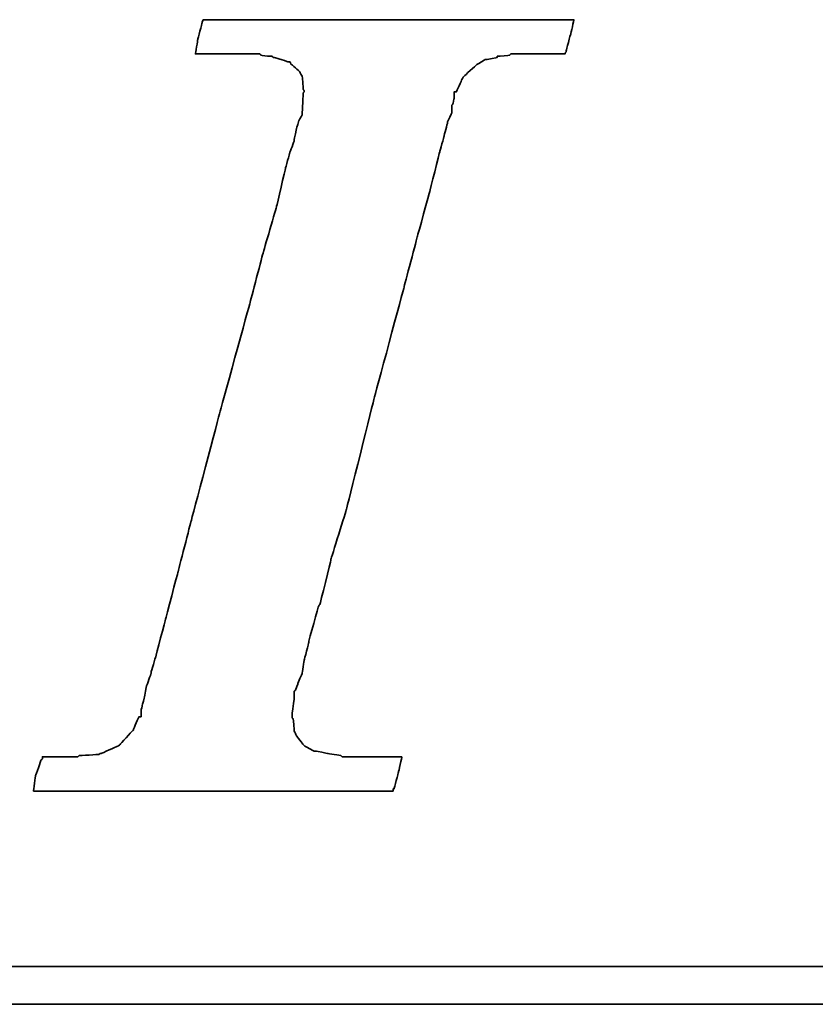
# Model space of a CAD drawing. Extents: x 35 to 593, y 42 to 122.
# Tile 31 of 47: x 147.74 to 149.2, y 90.55 to 92.37. Entities that reach past the tile are written whole.
import ezdxf

# ---------------------------------------------------------------- set-up
doc = ezdxf.new("R2010")
doc.units = 0
doc.header["$LTSCALE"] = 3
doc.header["$MEASUREMENT"] = 0
doc.layers.add('DIM', color=4, linetype='CONTINUOUS')
doc.layers.add('layer 1', color=7, linetype='CONTINUOUS')

# ---------------------------------------------------------------- blocks, each defined once
blk = doc.blocks.new('TBI MOTION logo(完整正式版)')
at = {"layer": 'layer 1', "color": 22, "lineweight": 35}
for points, knots in [([(-40.59125, -7.94375), (-40.59125, -7.94375), (-40.97375, -7.94375), (-40.97375, -7.94375), (-40.97375, -7.94375), (-40.97375, -7.94375), (-41.38125, -7.94375), (-41.38125, -7.94375), (-41.38125, -7.94375), (-41.38125, -7.94375), (-41.54875, -7.94375), (-41.54875, -7.94375), (-41.54875, -7.94375), (-41.54875, -7.94375), (-41.59875, -7.94375), (-41.59875, -7.94375), (-41.59875, -7.94375), (-41.59875, -7.94375), (-41.88375, -7.94375), (-41.88375, -7.94375), (-41.88375, -7.94375), (-41.88375, -7.94375), (-41.90875, -7.91875), (-41.90875, -7.91875), (-41.90875, -7.91875), (-41.90875, -7.91875), (-42.19875, -7.87125), (-42.19875, -7.87125), (-42.19875, -7.87125), (-42.19875, -7.87125), (-42.43875, -7.82375), (-42.43875, -7.82375), (-42.43875, -7.82375), (-42.43875, -7.82375), (-42.45875, -7.82375), (-42.45875, -7.82375), (-42.45875, -7.82375), (-42.45875, -7.82375), (-42.48625, -7.82375), (-42.48625, -7.82375), (-42.48625, -7.82375), (-42.48625, -7.82375), (-42.67625, -7.72375), (-42.67625, -7.72375), (-42.67625, -7.72375), (-42.67625, -7.72375), (-42.70125, -7.70375), (-42.70125, -7.70375), (-42.70125, -7.70375), (-42.70125, -7.70375), (-42.72375, -7.67875), (-42.72375, -7.67875), (-42.72375, -7.67875), (-42.72375, -7.67875), (-42.86875, -7.48875), (-42.86875, -7.48875), (-42.86875, -7.48875), (-42.86875, -7.48875), (-42.89375, -7.43875), (-42.89375, -7.43875), (-42.89375, -7.43875), (-42.89375, -7.43875), (-42.91875, -7.38875), (-42.91875, -7.38875), (-42.91875, -7.38875), (-42.91875, -7.38875), (-42.93875, -7.12875), (-42.93875, -7.12875), (-42.93875, -7.12875), (-42.93875, -7.12875), (-42.96375, -7.10375), (-42.96375, -7.10375), (-42.96375, -7.10375), (-42.96375, -7.10375), (-42.96375, -7.05375), (-42.96375, -7.05375), (-42.96375, -7.05375), (-42.96375, -7.05375), (-42.96375, -7.00875), (-42.96375, -7.00875), (-42.96375, -7.00875), (-42.96375, -7.00875), (-42.91875, -6.69625), (-42.91875, -6.69625), (-42.91875, -6.69625), (-42.91875, -6.69625), (-42.91875, -6.62375), (-42.91875, -6.62375), (-42.91875, -6.62375), (-42.91875, -6.62375), (-42.91875, -6.59625), (-42.91875, -6.59625), (-42.91875, -6.59625), (-42.91875, -6.59625), (-42.91875, -6.57375), (-42.91875, -6.57375), (-42.91875, -6.57375), (-42.91875, -6.57375), (-42.91875, -6.52875), (-42.91875, -6.52875), (-42.91875, -6.52875), (-42.91875, -6.52875), (-42.89375, -6.50375), (-42.89375, -6.50375), (-42.89375, -6.50375), (-42.89375, -6.50375), (-42.84375, -6.38375), (-42.84375, -6.38375), (-42.84375, -6.38375), (-42.84375, -6.38375), (-42.84375, -6.35875), (-42.84375, -6.35875), (-42.84375, -6.35875), (-42.84375, -6.35875), (-42.74625, -6.14375), (-42.74625, -6.14375), (-42.74625, -6.14375), (-42.74625, -6.14375), (-42.70125, -5.85375), (-42.70125, -5.85375), (-42.70125, -5.85375), (-42.70125, -5.85375), (-42.60375, -5.47125), (-42.60375, -5.47125), (-42.60375, -5.47125), (-42.60375, -5.47125), (-42.60375, -5.44875), (-42.60375, -5.44875), (-42.60375, -5.44875), (-42.60375, -5.44875), (-42.38875, -4.67875), (-42.38875, -4.67875), (-42.38875, -4.67875), (-42.38875, -4.67875), (-42.36375, -4.65375), (-42.36375, -4.65375), (-42.36375, -4.65375), (-42.36375, -4.65375), (-42.12375, -3.69625), (-42.12375, -3.69625), (-42.12375, -3.69625), (-42.12375, -3.69625), (-42.12375, -3.67374), (-42.12375, -3.67374), (-42.12375, -3.67374), (-42.12375, -3.67374), (-41.78875, -2.59374), (-41.78875, -2.59374), (-41.78875, -2.59374), (-41.78875, -2.59374), (-41.18875, -0.19375), (-41.18875, -0.19375), (-41.18875, -0.19375), (-41.18875, -0.19375), (-40.54375, 2.20624), (-40.54375, 2.20624), (-40.54375, 2.20624), (-40.54375, 2.20624), (-40.25375, 3.30875), (-40.25375, 3.30875), (-40.25375, 3.30875), (-40.25375, 3.30875), (-39.98875, 4.27125), (-39.98875, 4.27125), (-39.98875, 4.27125), (-39.98875, 4.27125), (-39.77375, 5.13125), (-39.77375, 5.13125), (-39.77375, 5.13125), (-39.77375, 5.13125), (-39.67875, 5.47125), (-39.67875, 5.47125), (-39.67875, 5.47125), (-39.67875, 5.47125), (-39.60375, 5.75625), (-39.60375, 5.75625), (-39.60375, 5.75625), (-39.60375, 5.75625), (-39.60375, 5.78125), (-39.60375, 5.78125), (-39.60375, 5.78125), (-39.60375, 5.78125), (-39.50875, 5.97125), (-39.50875, 5.97125), (-39.50875, 5.97125), (-39.50875, 5.97125), (-39.50875, 6.13875), (-39.50875, 6.13875), (-39.50875, 6.13875), (-39.50875, 6.13875), (-39.48625, 6.16625), (-39.48625, 6.16625), (-39.48625, 6.16625), (-39.48625, 6.16625), (-39.46125, 6.28625), (-39.46125, 6.28625), (-39.46125, 6.28625), (-39.46125, 6.28625), (-39.46125, 6.42625), (-39.46125, 6.42625), (-39.46125, 6.42625), (-39.46125, 6.42625), (-39.41375, 6.42625), (-39.41375, 6.42625), (-39.41375, 6.42625), (-39.41375, 6.42625), (-39.29375, 6.69125), (-39.29375, 6.69125), (-39.29375, 6.69125), (-39.29375, 6.69125), (-39.26875, 6.74125), (-39.26875, 6.74125), (-39.26875, 6.74125), (-39.26875, 6.74125), (-39.24375, 6.76625), (-39.24375, 6.76625), (-39.24375, 6.76625), (-39.24375, 6.76625), (-38.98375, 7.00624), (-38.98375, 7.00624), (-38.98375, 7.00624), (-38.98375, 7.00624), (-38.95625, 7.02624), (-38.95625, 7.02624), (-38.95625, 7.02624), (-38.95625, 7.02624), (-38.78875, 7.12624), (-38.78875, 7.12624), (-38.78875, 7.12624), (-38.78875, 7.12624), (-38.76375, 7.12624), (-38.76375, 7.12624), (-38.76375, 7.12624), (-38.76375, 7.12624), (-38.74375, 7.12624), (-38.74375, 7.12624), (-38.74375, 7.12624), (-38.74375, 7.12624), (-38.52875, 7.17125), (-38.52875, 7.17125), (-38.52875, 7.17125), (-38.52875, 7.17125), (-38.52875, 7.19624), (-38.52875, 7.19624), (-38.52875, 7.19624), (-38.52875, 7.19624), (-38.50375, 7.19624), (-38.50375, 7.19624), (-38.50375, 7.19624), (-38.50375, 7.19624), (-38.26125, 7.21875), (-38.26125, 7.21875), (-38.26125, 7.21875), (-38.26125, 7.21875), (-38.23875, 7.24624), (-38.23875, 7.24624), (-38.23875, 7.24624), (-38.23875, 7.24624), (-38.21625, 7.24624), (-38.21625, 7.24624), (-38.21625, 7.24624), (-38.21625, 7.24624), (-38.18875, 7.24624), (-38.18875, 7.24624), (-38.18875, 7.24624), (-38.18875, 7.24624), (-37.90375, 7.24624), (-37.90375, 7.24624), (-37.90375, 7.24624), (-37.90375, 7.24624), (-37.85375, 7.24624), (-37.85375, 7.24624), (-37.85375, 7.24624), (-37.85375, 7.24624), (-37.75875, 7.24624), (-37.75875, 7.24624), (-37.75875, 7.24624), (-37.75875, 7.24624), (-37.42375, 7.24624), (-37.42375, 7.24624), (-37.42375, 7.24624), (-37.42375, 7.24624), (-37.08875, 7.24624), (-37.08875, 7.24624), (-37.08875, 7.24624), (-37.08875, 7.24624), (-37.06375, 7.24624), (-37.06375, 7.24624), (-37.06375, 7.24624), (-37.06375, 7.24624), (-37.06375, 7.26624), (-37.06375, 7.26624), (-37.06375, 7.26624), (-37.06375, 7.26624), (-37.03875, 7.29125), (-37.03875, 7.29125), (-37.03875, 7.29125), (-37.03875, 7.29125), (-37.03875, 7.31625), (-37.03875, 7.31625), (-37.03875, 7.31625), (-37.03875, 7.31625), (-36.94125, 7.67625), (-36.94125, 7.67625), (-36.94125, 7.67625), (-36.94125, 7.67625), (-36.86875, 7.98625), (-36.86875, 7.98625), (-36.86875, 7.98625), (-36.86875, 7.98625), (-36.98875, 7.98625), (-36.98875, 7.98625), (-36.98875, 7.98625), (-36.98875, 7.98625), (-37.42375, 7.98625), (-37.42375, 7.98625), (-37.42375, 7.98625), (-37.42375, 7.98625), (-37.94875, 7.98625), (-37.94875, 7.98625), (-37.94875, 7.98625), (-37.94875, 7.98625), (-38.57375, 7.98625), (-38.57375, 7.98625), (-38.57375, 7.98625), (-38.57375, 7.98625), (-39.29375, 7.98625), (-39.29375, 7.98625), (-39.29375, 7.98625), (-39.29375, 7.98625), (-40.82875, 7.98625), (-40.82875, 7.98625), (-40.82875, 7.98625), (-40.82875, 7.98625), (-42.36375, 7.98625), (-42.36375, 7.98625), (-42.36375, 7.98625), (-42.36375, 7.98625), (-43.08375, 7.98625), (-43.08375, 7.98625), (-43.08375, 7.98625), (-43.08375, 7.98625), (-43.70875, 7.98625), (-43.70875, 7.98625), (-43.70875, 7.98625), (-43.70875, 7.98625), (-44.23375, 7.98625), (-44.23375, 7.98625), (-44.23375, 7.98625), (-44.23375, 7.98625), (-44.66875, 7.98625), (-44.66875, 7.98625), (-44.66875, 7.98625), (-44.66875, 7.98625), (-44.88375, 7.98625), (-44.88375, 7.98625), (-44.88375, 7.98625), (-44.88375, 7.98625), (-44.90875, 7.94125), (-44.90875, 7.94125), (-44.90875, 7.94125), (-44.90875, 7.94125), (-44.90875, 7.91625), (-44.90875, 7.91625), (-44.90875, 7.91625), (-44.90875, 7.91625), (-45.00375, 7.55625), (-45.00375, 7.55625), (-45.00375, 7.55625), (-45.00375, 7.55625), (-45.05375, 7.24624), (-45.05375, 7.24624), (-45.05375, 7.24624), (-45.05375, 7.24624), (-44.61875, 7.24624), (-44.61875, 7.24624), (-44.61875, 7.24624), (-44.61875, 7.24624), (-44.11375, 7.24624), (-44.11375, 7.24624), (-44.11375, 7.24624), (-44.11375, 7.24624), (-43.99375, 7.24624), (-43.99375, 7.24624), (-43.99375, 7.24624), (-43.99375, 7.24624), (-43.94625, 7.24624), (-43.94625, 7.24624), (-43.94625, 7.24624), (-43.94625, 7.24624), (-43.92374, 7.24624), (-43.92374, 7.24624), (-43.92374, 7.24624), (-43.92374, 7.24624), (-43.65875, 7.24624), (-43.65875, 7.24624), (-43.65875, 7.24624), (-43.65875, 7.24624), (-43.63875, 7.21875), (-43.63875, 7.21875), (-43.63875, 7.21875), (-43.63875, 7.21875), (-43.46875, 7.19624), (-43.46875, 7.19624), (-43.46875, 7.19624), (-43.46875, 7.19624), (-43.39875, 7.19624), (-43.39875, 7.19624), (-43.39875, 7.19624), (-43.39875, 7.19624), (-43.37125, 7.17125), (-43.37125, 7.17125), (-43.37125, 7.17125), (-43.37125, 7.17125), (-43.34875, 7.17125), (-43.34875, 7.17125), (-43.34875, 7.17125), (-43.34875, 7.17125), (-43.20375, 7.12624), (-43.20375, 7.12624), (-43.20375, 7.12624), (-43.20375, 7.12624), (-43.05875, 7.07624), (-43.05875, 7.07624), (-43.05875, 7.07624), (-43.05875, 7.07624), (-43.01375, 7.07624), (-43.01375, 7.07624), (-43.01375, 7.07624), (-43.01375, 7.07624), (-42.98875, 7.02624), (-42.98875, 7.02624), (-42.98875, 7.02624), (-42.98875, 7.02624), (-42.79875, 6.86125), (-42.79875, 6.86125), (-42.79875, 6.86125), (-42.79875, 6.86125), (-42.77375, 6.81125), (-42.77375, 6.81125), (-42.77375, 6.81125), (-42.77375, 6.81125), (-42.74625, 6.76625), (-42.74625, 6.76625), (-42.74625, 6.76625), (-42.74625, 6.76625), (-42.72375, 6.47625), (-42.72375, 6.47625), (-42.72375, 6.47625), (-42.72375, 6.47625), (-42.70125, 6.45124), (-42.70125, 6.45124), (-42.70125, 6.45124), (-42.70125, 6.45124), (-42.70125, 6.42625), (-42.70125, 6.42625), (-42.70125, 6.42625), (-42.70125, 6.42625), (-42.72375, 6.40625), (-42.72375, 6.40625), (-42.72375, 6.40625), (-42.72375, 6.40625), (-42.74625, 5.97125), (-42.74625, 5.97125), (-42.74625, 5.97125), (-42.74625, 5.97125), (-42.74625, 5.94625), (-42.74625, 5.94625), (-42.74625, 5.94625), (-42.74625, 5.94625), (-42.74625, 5.92625), (-42.74625, 5.92625), (-42.74625, 5.92625), (-42.74625, 5.92625), (-42.77375, 5.87625), (-42.77375, 5.87625), (-42.77375, 5.87625), (-42.77375, 5.87625), (-42.81875, 5.80625), (-42.81875, 5.80625), (-42.81875, 5.80625), (-42.81875, 5.80625), (-42.86875, 5.63625), (-42.86875, 5.63625), (-42.86875, 5.63625), (-42.86875, 5.63625), (-42.91875, 5.39625), (-42.91875, 5.39625), (-42.91875, 5.39625), (-42.91875, 5.39625), (-42.91875, 5.37124), (-42.91875, 5.37124), (-42.91875, 5.37124), (-42.91875, 5.37124), (-43.01375, 5.10874), (-43.01375, 5.10874), (-43.01375, 5.10874), (-43.01375, 5.10874), (-43.10875, 4.77124), (-43.10875, 4.77124), (-43.10875, 4.77124), (-43.10875, 4.77124), (-43.29875, 3.95625), (-43.29875, 3.95625), (-43.29875, 3.95625), (-43.29875, 3.95625), (-43.58875, 2.95125), (-43.58875, 2.95125), (-43.58875, 2.95125), (-43.58875, 2.95125), (-43.87375, 1.87125), (-43.87375, 1.87125), (-43.87375, 1.87125), (-43.87375, 1.87125), (-44.52625, -0.50374), (-44.52625, -0.50374), (-44.52625, -0.50374), (-44.52625, -0.50374), (-45.14875, -2.85375), (-45.14875, -2.85375), (-45.14875, -2.85375), (-45.14875, -2.85375), (-45.43375, -3.95875), (-45.43375, -3.95875), (-45.43375, -3.95875), (-45.43375, -3.95875), (-45.69875, -4.96875), (-45.69875, -4.96875), (-45.69875, -4.96875), (-45.69875, -4.96875), (-45.91375, -5.78375), (-45.91375, -5.78375), (-45.91375, -5.78375), (-45.91375, -5.78375), (-46.01375, -6.11875), (-46.01375, -6.11875), (-46.01375, -6.11875), (-46.01375, -6.11875), (-46.01375, -6.14375), (-46.01375, -6.14375), (-46.01375, -6.14375), (-46.01375, -6.14375), (-46.10875, -6.40875), (-46.10875, -6.40875), (-46.10875, -6.40875), (-46.10875, -6.40875), (-46.15375, -6.64875), (-46.15375, -6.64875), (-46.15375, -6.64875), (-46.15375, -6.64875), (-46.20375, -6.83875), (-46.20375, -6.83875), (-46.20375, -6.83875), (-46.20375, -6.83875), (-46.22875, -6.93375), (-46.22875, -6.93375), (-46.22875, -6.93375), (-46.22875, -6.93375), (-46.22875, -7.07875), (-46.22875, -7.07875), (-46.22875, -7.07875), (-46.22875, -7.07875), (-46.27375, -7.07875), (-46.27375, -7.07875), (-46.27375, -7.07875), (-46.27375, -7.07875), (-46.39375, -7.34375), (-46.39375, -7.34375), (-46.39375, -7.34375), (-46.39375, -7.34375), (-46.39375, -7.36875), (-46.39375, -7.36875), (-46.39375, -7.36875), (-46.39375, -7.36875), (-46.42125, -7.38875), (-46.42125, -7.38875), (-46.42125, -7.38875), (-46.42125, -7.38875), (-46.68375, -7.67875), (-46.68375, -7.67875), (-46.68375, -7.67875), (-46.68375, -7.67875), (-46.70875, -7.70375), (-46.70875, -7.70375), (-46.70875, -7.70375), (-46.70875, -7.70375), (-46.75375, -7.72375), (-46.75375, -7.72375), (-46.75375, -7.72375), (-46.75375, -7.72375), (-47.08875, -7.87125), (-47.08875, -7.87125), (-47.08875, -7.87125), (-47.08875, -7.87125), (-47.11625, -7.87125), (-47.11625, -7.87125), (-47.11625, -7.87125), (-47.11625, -7.87125), (-47.13875, -7.89375), (-47.13875, -7.89375), (-47.13875, -7.89375), (-47.13875, -7.89375), (-47.56875, -7.91875), (-47.56875, -7.91875), (-47.56875, -7.91875), (-47.56875, -7.91875), (-47.59625, -7.94375), (-47.59625, -7.94375), (-47.59625, -7.94375), (-47.59625, -7.94375), (-47.64375, -7.94375), (-47.64375, -7.94375), (-47.64375, -7.94375), (-47.64375, -7.94375), (-47.73625, -7.94375), (-47.73625, -7.94375), (-47.73625, -7.94375), (-47.73625, -7.94375), (-48.07375, -7.94375), (-48.07375, -7.94375), (-48.07375, -7.94375), (-48.07375, -7.94375), (-48.36125, -7.94375), (-48.36125, -7.94375), (-48.36125, -7.94375), (-48.36125, -7.94375), (-48.36125, -7.96625), (-48.36125, -7.96625), (-48.36125, -7.96625), (-48.36125, -7.96625), (-48.36125, -7.99125), (-48.36125, -7.99125), (-48.36125, -7.99125), (-48.36125, -7.99125), (-48.38875, -8.01375), (-48.38875, -8.01375), (-48.38875, -8.01375), (-48.38875, -8.01375), (-48.50875, -8.34875), (-48.50875, -8.34875), (-48.50875, -8.34875), (-48.50875, -8.34875), (-48.55375, -8.68625), (-48.55375, -8.68625), (-48.55375, -8.68625), (-48.55375, -8.68625), (-48.45875, -8.68625), (-48.45875, -8.68625), (-48.45875, -8.68625), (-48.45875, -8.68625), (-48.07375, -8.68625), (-48.07375, -8.68625), (-48.07375, -8.68625), (-48.07375, -8.68625), (-47.52375, -8.68625), (-47.52375, -8.68625), (-47.52375, -8.68625), (-47.52375, -8.68625), (-46.92375, -8.68625), (-46.92375, -8.68625), (-46.92375, -8.68625), (-46.92375, -8.68625), (-46.25375, -8.68625), (-46.25375, -8.68625), (-46.25375, -8.68625), (-46.25375, -8.68625), (-46.20375, -8.68625), (-46.20375, -8.68625), (-46.20375, -8.68625), (-46.20375, -8.68625), (-44.71375, -8.68625), (-44.71375, -8.68625), (-44.71375, -8.68625), (-44.71375, -8.68625), (-43.22875, -8.68625), (-43.22875, -8.68625), (-43.22875, -8.68625), (-43.22875, -8.68625), (-42.55875, -8.68625), (-42.55875, -8.68625), (-42.55875, -8.68625), (-42.55875, -8.68625), (-42.50875, -8.68625), (-42.50875, -8.68625), (-42.50875, -8.68625), (-42.50875, -8.68625), (-41.93375, -8.68625), (-41.93375, -8.68625), (-41.93375, -8.68625), (-41.93375, -8.68625), (-41.38125, -8.68625), (-41.38125, -8.68625), (-41.38125, -8.68625), (-41.38125, -8.68625), (-40.97375, -8.68625), (-40.97375, -8.68625), (-40.97375, -8.68625), (-40.97375, -8.68625), (-40.78125, -8.68625), (-40.78125, -8.68625), (-40.78125, -8.68625), (-40.78125, -8.68625), (-40.78125, -8.63875), (-40.78125, -8.63875), (-40.78125, -8.63875), (-40.78125, -8.63875), (-40.75875, -8.63875), (-40.75875, -8.63875), (-40.75875, -8.63875), (-40.75875, -8.63875), (-40.66375, -8.27875), (-40.66375, -8.27875), (-40.66375, -8.27875), (-40.66375, -8.27875), (-40.59125, -7.94375), (-40.59125, -7.94375)], [0, 0, 0, 0, 0.00558659, 0.00558659, 0.00558659, 0.0055866, 0.01117318, 0.01117318, 0.01117318, 0.01117319, 0.01675978, 0.01675978, 0.01675978, 0.01675979, 0.02234637, 0.02234637, 0.02234637, 0.02234638, 0.02793296, 0.02793296, 0.02793296, 0.02793297, 0.03351955, 0.03351955, 0.03351955, 0.03351956, 0.03910615, 0.03910615, 0.03910615, 0.03910616, 0.04469274, 0.04469274, 0.04469274, 0.04469275, 0.05027933, 0.05027933, 0.05027933, 0.05027934, 0.05586592, 0.05586592, 0.05586592, 0.05586593, 0.06145251, 0.06145251, 0.06145251, 0.06145252, 0.06703911, 0.06703911, 0.06703911, 0.06703912, 0.0726257, 0.0726257, 0.0726257, 0.07262571, 0.07821229, 0.07821229, 0.07821229, 0.0782123, 0.08379888, 0.08379888, 0.08379888, 0.08379889, 0.08938547, 0.08938547, 0.08938547, 0.08938548, 0.09497207, 0.09497207, 0.09497207, 0.09497208, 0.10055866, 0.10055866, 0.10055866, 0.10055867, 0.10614525, 0.10614525, 0.10614525, 0.10614526, 0.11173184, 0.11173184, 0.11173184, 0.11173185, 0.11731844, 0.11731844, 0.11731844, 0.11731845, 0.12290503, 0.12290503, 0.12290503, 0.12290504, 0.12849162, 0.12849162, 0.12849162, 0.12849163, 0.13407821, 0.13407821, 0.13407821, 0.13407822, 0.1396648, 0.1396648, 0.1396648, 0.13966481, 0.1452514, 0.1452514, 0.1452514, 0.14525141, 0.15083799, 0.15083799, 0.15083799, 0.150838, 0.15642458, 0.15642458, 0.15642458, 0.15642459, 0.16201117, 0.16201117, 0.16201117, 0.16201118, 0.16759777, 0.16759777, 0.16759777, 0.16759778, 0.17318436, 0.17318436, 0.17318436, 0.17318437, 0.17877095, 0.17877095, 0.17877095, 0.17877096, 0.18435754, 0.18435754, 0.18435754, 0.18435755, 0.18994413, 0.18994413, 0.18994413, 0.18994414, 0.19553073, 0.19553073, 0.19553073, 0.19553074, 0.20111732, 0.20111732, 0.20111732, 0.20111733, 0.20670391, 0.20670391, 0.20670391, 0.20670392, 0.2122905, 0.2122905, 0.2122905, 0.21229051, 0.21787709, 0.21787709, 0.21787709, 0.2178771, 0.22346369, 0.22346369, 0.22346369, 0.2234637, 0.22905028, 0.22905028, 0.22905028, 0.22905029, 0.23463687, 0.23463687, 0.23463687, 0.23463688, 0.24022346, 0.24022346, 0.24022346, 0.24022347, 0.24581006, 0.24581006, 0.24581006, 0.24581007, 0.25139665, 0.25139665, 0.25139665, 0.25139666, 0.25698324, 0.25698324, 0.25698324, 0.25698325, 0.26256983, 0.26256983, 0.26256983, 0.26256984, 0.26815642, 0.26815642, 0.26815642, 0.26815643, 0.27374302, 0.27374302, 0.27374302, 0.27374303, 0.27932961, 0.27932961, 0.27932961, 0.27932962, 0.2849162, 0.2849162, 0.2849162, 0.28491621, 0.29050279, 0.29050279, 0.29050279, 0.2905028, 0.29608939, 0.29608939, 0.29608939, 0.2960894, 0.30167598, 0.30167598, 0.30167598, 0.30167599, 0.30726257, 0.30726257, 0.30726257, 0.30726258, 0.31284916, 0.31284916, 0.31284916, 0.31284917, 0.31843575, 0.31843575, 0.31843575, 0.31843576, 0.32402235, 0.32402235, 0.32402235, 0.32402236, 0.32960894, 0.32960894, 0.32960894, 0.32960895, 0.33519553, 0.33519553, 0.33519553, 0.33519554, 0.34078212, 0.34078212, 0.34078212, 0.34078213, 0.34636872, 0.34636872, 0.34636872, 0.34636873, 0.35195531, 0.35195531, 0.35195531, 0.35195532, 0.3575419, 0.3575419, 0.3575419, 0.35754191, 0.36312849, 0.36312849, 0.36312849, 0.3631285, 0.36871508, 0.36871508, 0.36871508, 0.36871509, 0.37430168, 0.37430168, 0.37430168, 0.37430169, 0.37988827, 0.37988827, 0.37988827, 0.37988828, 0.38547486, 0.38547486, 0.38547486, 0.38547487, 0.39106145, 0.39106145, 0.39106145, 0.39106146, 0.39664804, 0.39664804, 0.39664804, 0.39664805, 0.40223464, 0.40223464, 0.40223464, 0.40223465, 0.40782123, 0.40782123, 0.40782123, 0.40782124, 0.41340782, 0.41340782, 0.41340782, 0.41340783, 0.41899441, 0.41899441, 0.41899441, 0.41899442, 0.42458101, 0.42458101, 0.42458101, 0.42458102, 0.4301676, 0.4301676, 0.4301676, 0.43016761, 0.43575419, 0.43575419, 0.43575419, 0.4357542, 0.44134078, 0.44134078, 0.44134078, 0.44134079, 0.44692737, 0.44692737, 0.44692737, 0.44692738, 0.45251397, 0.45251397, 0.45251397, 0.45251398, 0.45810056, 0.45810056, 0.45810056, 0.45810057, 0.46368715, 0.46368715, 0.46368715, 0.46368716, 0.46927374, 0.46927374, 0.46927374, 0.46927375, 0.47486034, 0.47486034, 0.47486034, 0.47486035, 0.48044693, 0.48044693, 0.48044693, 0.48044694, 0.48603352, 0.48603352, 0.48603352, 0.48603353, 0.49162011, 0.49162011, 0.49162011, 0.49162012, 0.4972067, 0.4972067, 0.4972067, 0.49720671, 0.5027933, 0.5027933, 0.5027933, 0.50279331, 0.50837989, 0.50837989, 0.50837989, 0.5083799, 0.51396648, 0.51396648, 0.51396648, 0.51396649, 0.51955307, 0.51955307, 0.51955307, 0.51955308, 0.52513966, 0.52513966, 0.52513966, 0.52513967, 0.53072626, 0.53072626, 0.53072626, 0.53072627, 0.53631285, 0.53631285, 0.53631285, 0.53631286, 0.54189944, 0.54189944, 0.54189944, 0.54189945, 0.54748603, 0.54748603, 0.54748603, 0.54748604, 0.55307263, 0.55307263, 0.55307263, 0.55307264, 0.55865922, 0.55865922, 0.55865922, 0.55865923, 0.56424581, 0.56424581, 0.56424581, 0.56424582, 0.5698324, 0.5698324, 0.5698324, 0.56983241, 0.57541899, 0.57541899, 0.57541899, 0.575419, 0.58100559, 0.58100559, 0.58100559, 0.5810056, 0.58659218, 0.58659218, 0.58659218, 0.58659219, 0.59217877, 0.59217877, 0.59217877, 0.59217878, 0.59776536, 0.59776536, 0.59776536, 0.59776537, 0.60335196, 0.60335196, 0.60335196, 0.60335197, 0.60893855, 0.60893855, 0.60893855, 0.60893856, 0.61452514, 0.61452514, 0.61452514, 0.61452515, 0.62011173, 0.62011173, 0.62011173, 0.62011174, 0.62569832, 0.62569832, 0.62569832, 0.62569833, 0.63128492, 0.63128492, 0.63128492, 0.63128493, 0.63687151, 0.63687151, 0.63687151, 0.63687152, 0.6424581, 0.6424581, 0.6424581, 0.64245811, 0.64804469, 0.64804469, 0.64804469, 0.6480447, 0.65363128, 0.65363128, 0.65363128, 0.65363129, 0.65921788, 0.65921788, 0.65921788, 0.65921789, 0.66480447, 0.66480447, 0.66480447, 0.66480448, 0.67039106, 0.67039106, 0.67039106, 0.67039107, 0.67597765, 0.67597765, 0.67597765, 0.67597766, 0.68156425, 0.68156425, 0.68156425, 0.68156426, 0.68715084, 0.68715084, 0.68715084, 0.68715085, 0.69273743, 0.69273743, 0.69273743, 0.69273744, 0.69832402, 0.69832402, 0.69832402, 0.69832403, 0.70391061, 0.70391061, 0.70391061, 0.70391062, 0.70949721, 0.70949721, 0.70949721, 0.70949722, 0.7150838, 0.7150838, 0.7150838, 0.71508381, 0.72067039, 0.72067039, 0.72067039, 0.7206704, 0.72625698, 0.72625698, 0.72625698, 0.72625699, 0.73184358, 0.73184358, 0.73184358, 0.73184359, 0.73743017, 0.73743017, 0.73743017, 0.73743018, 0.74301676, 0.74301676, 0.74301676, 0.74301677, 0.74860335, 0.74860335, 0.74860335, 0.74860336, 0.75418994, 0.75418994, 0.75418994, 0.75418995, 0.75977654, 0.75977654, 0.75977654, 0.75977655, 0.76536313, 0.76536313, 0.76536313, 0.76536314, 0.77094972, 0.77094972, 0.77094972, 0.77094973, 0.77653631, 0.77653631, 0.77653631, 0.77653632, 0.78212291, 0.78212291, 0.78212291, 0.78212292, 0.7877095, 0.7877095, 0.7877095, 0.78770951, 0.79329609, 0.79329609, 0.79329609, 0.7932961, 0.79888268, 0.79888268, 0.79888268, 0.79888269, 0.80446927, 0.80446927, 0.80446927, 0.80446928, 0.81005587, 0.81005587, 0.81005587, 0.81005588, 0.81564246, 0.81564246, 0.81564246, 0.81564247, 0.82122905, 0.82122905, 0.82122905, 0.82122906, 0.82681564, 0.82681564, 0.82681564, 0.82681565, 0.83240223, 0.83240223, 0.83240223, 0.83240224, 0.83798883, 0.83798883, 0.83798883, 0.83798884, 0.84357542, 0.84357542, 0.84357542, 0.84357543, 0.84916201, 0.84916201, 0.84916201, 0.84916202, 0.8547486, 0.8547486, 0.8547486, 0.85474861, 0.8603352, 0.8603352, 0.8603352, 0.86033521, 0.86592179, 0.86592179, 0.86592179, 0.8659218, 0.87150838, 0.87150838, 0.87150838, 0.87150839, 0.87709497, 0.87709497, 0.87709497, 0.87709498, 0.88268156, 0.88268156, 0.88268156, 0.88268157, 0.88826816, 0.88826816, 0.88826816, 0.88826817, 0.89385475, 0.89385475, 0.89385475, 0.89385476, 0.89944134, 0.89944134, 0.89944134, 0.89944135, 0.90502793, 0.90502793, 0.90502793, 0.90502794, 0.91061453, 0.91061453, 0.91061453, 0.91061454, 0.91620112, 0.91620112, 0.91620112, 0.91620113, 0.92178771, 0.92178771, 0.92178771, 0.92178772, 0.9273743, 0.9273743, 0.9273743, 0.92737431, 0.93296089, 0.93296089, 0.93296089, 0.9329609, 0.93854749, 0.93854749, 0.93854749, 0.9385475, 0.94413408, 0.94413408, 0.94413408, 0.94413409, 0.94972067, 0.94972067, 0.94972067, 0.94972068, 0.95530726, 0.95530726, 0.95530726, 0.95530727, 0.96089385, 0.96089385, 0.96089385, 0.96089386, 0.96648045, 0.96648045, 0.96648045, 0.96648046, 0.97206704, 0.97206704, 0.97206704, 0.97206705, 0.97765363, 0.97765363, 0.97765363, 0.97765364, 0.98324022, 0.98324022, 0.98324022, 0.98324023, 0.98882682, 0.98882682, 0.98882682, 0.98882683, 0.99441341, 0.99441341, 0.99441341, 0.99441342, 1, 1, 1, 1]), ([(75.90875, -9.47875), (75.90875, -9.47875), (75.90875, -12.28625), (75.90875, -12.28625), (75.90875, -12.28625), (75.90875, -12.28625), (75.90875, -12.47875), (75.90875, -12.47875), (75.90875, -12.47875), (75.90875, -12.47875), (75.71625, -12.47875), (75.71625, -12.47875), (75.71625, -12.47875), (75.71625, -12.47875), (-88.32875, -12.47875), (-88.32875, -12.47875), (-88.32875, -12.47875), (-88.32875, -12.47875), (-88.32875, -13.29375), (-88.32875, -13.29375), (-88.32875, -13.29375), (-88.32875, -13.29375), (82.89125, -13.29375), (82.89125, -13.29375), (82.89125, -13.29375), (82.89125, -13.29375), (75.90875, -9.47875), (75.90875, -9.47875)], [0, 0, 0, 0, 0.14285714, 0.14285714, 0.14285714, 0.14285715, 0.28571429, 0.28571429, 0.28571429, 0.2857143, 0.42857143, 0.42857143, 0.42857143, 0.42857144, 0.57142857, 0.57142857, 0.57142857, 0.57142858, 0.71428571, 0.71428571, 0.71428571, 0.71428572, 0.85714286, 0.85714286, 0.85714286, 0.85714287, 1, 1, 1, 1])]:
    blk.add_open_spline(points, degree=3, knots=knots, dxfattribs=at)

msp = doc.modelspace()

# ---------------------------------------------------------------- block references
at = {"layer": 'DIM', "color": 7, "xscale": 0.0851363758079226, "yscale": 0.0851363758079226, "zscale": 0.0851363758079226}
msp.add_blockref('TBI MOTION logo(完整正式版)', (151.8985, 91.6864), dxfattribs=at)

doc.saveas('drawing.dxf')
